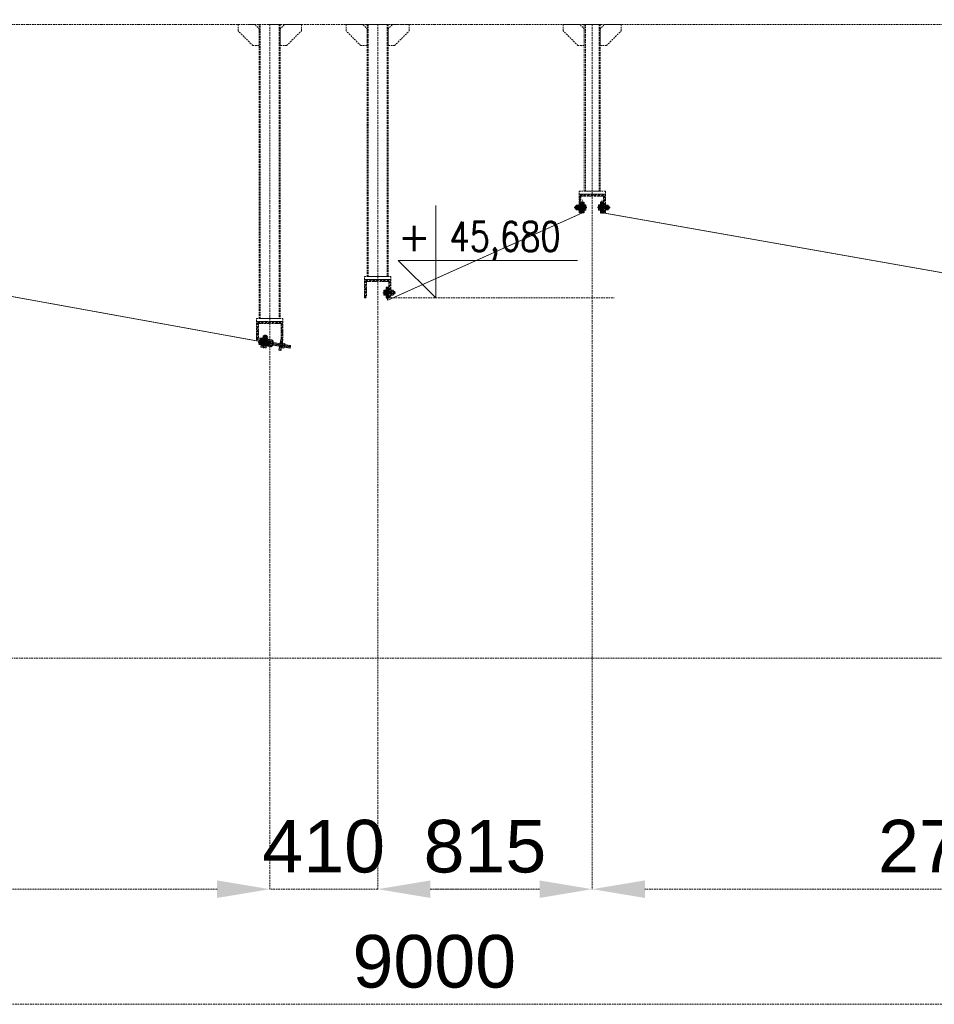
# Model space of a CAD drawing. Header units: millimetres. Extents: x -176817 to 571382, y -58489 to 156123.
# Tile 182 of 256: x 150336 to 153811, y -29261 to -25519. Entities that reach past the tile are written whole.
import ezdxf
from ezdxf.enums import TextEntityAlignment as Align

# ---------------------------------------------------------------- set-up
doc = ezdxf.new("R2010")
doc.units = ezdxf.units.MM
doc.header["$LTSCALE"] = 0.2
for name, pattern in [('AM_ISO02W050', [7.5, 6, -1.5]), ('AM_ISO02W050x2', [3.75, 3, -0.75]), ('AM_ISO08W050', [18, 12, -1.5, 3, -1.5]), ('AM_ISO08W050x2', [9, 6, -0.75, 1.5, -0.75]), ('HIDDEN', [9.525, 6.35, -3.175])]:
    doc.linetypes.add(name, pattern=pattern)
doc.layers.get('0').update_dxf_attribs({"lineweight": 13})
doc.layers.get('Defpoints').update_dxf_attribs({"lineweight": 13})
for name, color, linetype, lineweight in [('-A Siatka', 30, 'Continuous', 35), ('-AAA Kontur', 7, 'Continuous', 35), ('-AAA Podkład', 252, 'Continuous', 13), ('-AAA Widok', 2, 'Continuous', 30), ('-AAA Wymiar', 1, 'Continuous', 18), ('AM_0N', 7, 'Continuous', 13), ('AM_3N', 6, 'AM_ISO02W050', 13), ('AM_4N', 3, 'Continuous', 13), ('AM_7N', 4, 'AM_ISO08W050', 13), ('AM_8', 1, 'Continuous', 13), ('SIATKA', 5, 'Continuous', 13), ('slupki', 7, 'Continuous', 13)]:
    doc.layers.add(name, color=color, linetype=linetype, lineweight=lineweight)
doc.styles.add('ROMANS', font='romans.shx')
doc.styles.get("Standard").update_dxf_attribs({"font": 'arial.ttf'})
doc.dimstyles.new('STANDARD-100', dxfattribs={"dimscale": 100, "dimtxt": 2, "dimasz": 2, "dimexe": 0, "dimexo": 0, "dimgap": 0.6, "dimtad": 1, "dimdec": 0, "dimzin": 12, "dimdsep": 46, "dimtxsty": 'Standard', "dimcen": 1, "dimclrd": 256, "dimclre": 256, "dimclrt": 2, "dimadec": 0, "dimazin": 0, "dimtfac": 1, "dimtdec": 0, "dimtmove": 0, "dimatfit": 3, "dimfxl": 0, "dimtolj": 1, "dimtzin": 0, "dimarcsym": 0})

# ---------------------------------------------------------------- blocks, each defined once
blk = doc.blocks.new('*U1058')
at = {"layer": 'AM_0N'}
for p, q in [((5.7, -1), (-5.6, -1)), ((-5.6, -1), (-5.6, -1.6)), ((5.7, -1.6), (-5.6, -1.6)), ((-5.6, -1.6), (-2.4, -4.9)), ((-3, -6.3), (-2.4, -5.7)), ((3, -6.3), (-3, -6.3)), ((-3, -20.4), (-3, -6.3)), ((3, -20.4), (-3, -20.4)), ((-2.4, -21), (-3, -20.4)), ((2.4, -4.9), (-2.4, -4.9)), ((-2.4, -5.7), (-2.4, -4.9)), ((-2.4, -21), (2.4, -21)), ((5.7, -1.6), (2.4, -4.9)), ((2.4, -5.7), (2.4, -4.9)), ((3, -6.3), (2.4, -5.7)), ((2.4, -21), (3, -20.4)), ((3, -20.4), (3, -6.3)), ((5.7, -1.6), (5.7, -1))]:
    blk.add_line(p, q, dxfattribs=at)
at = {"layer": 'AM_3N', "linetype": 'AM_ISO02W050x2'}
for p, q in [((-3.4, -1), (0, -5.4)), ((-0.7, -4.4), (-0.7, -1)), ((0.7, -4.4), (-0.7, -4.4)), ((3.4, -1), (0, -5.4)), ((0.7, -4.4), (0.7, -1))]:
    blk.add_line(p, q, dxfattribs=at)
at = {"layer": 'AM_4N'}
for p, q in [((-2.4, -5.7), (-2.4, -6.3)), ((-2.4, -6.3), (-2.4, -21)), ((2.4, -5.7), (2.4, -6.3)), ((2.4, -6.3), (2.4, -21))]:
    blk.add_line(p, q, dxfattribs=at)
at = {"layer": 'AM_7N', "linetype": 'AM_ISO08W050x2'}
blk.add_line((0, 2), (0, -24), dxfattribs=at)
blk = doc.blocks.new('*U1059')
at = {"layer": 'AM_0N'}
for p, q in [((6, -12), (-6, -12)), ((-6, -12), (-6, -13.6)), ((-6, -13.6), (6, -13.6)), ((6, -13.6), (6, -12))]:
    blk.add_line(p, q, dxfattribs=at)
at = {"layer": 'AM_7N', "linetype": 'AM_ISO08W050x2'}
blk.add_line((0, -16.6), (0, -9), dxfattribs=at)
blk = doc.blocks.new('*U1060')
at = {"layer": 'AM_0N'}
for p, q in [((-5.8, -14.4), (-4.4, -13.6)), ((-5.8, -14.4), (-5.8, -18)), ((-5.8, -18), (-4.4, -18.8)), ((4.5, -13.6), (-4.4, -13.6)), ((4.5, -18.8), (-4.4, -18.8)), ((-2.9, -14.4), (-2.9, -18)), ((2.9, -14.4), (2.9, -18)), ((5.8, -14.4), (4.5, -13.6)), ((5.8, -18), (4.5, -18.8)), ((5.8, -14.4), (5.8, -18))]:
    blk.add_line(p, q, dxfattribs=at)
for centre, radius, start, end in [((-4.3, -16.5), 2.55, 55.5615, 115.5615), ((-4.3, -15.9), 2.55, 244.4385, 304.4385), ((0, -23.5), 9.54, 72.383, 107.617), ((0, -8.9), 9.54, 252.383, 287.617), ((4.3, -16.5), 2.55, 64.4385, 124.4385), ((4.3, -15.9), 2.55, 235.5615, 295.5615)]:
    blk.add_arc(centre, radius, start, end, dxfattribs=at)
at = {"layer": 'AM_7N', "linetype": 'AM_ISO08W050x2'}
blk.add_line((0, -10.6), (0, -21.8), dxfattribs=at)
blk = doc.blocks.new('okucie')
at = {"layer": 'AM_8'}
h = blk.add_hatch(dxfattribs=at)
h.set_pattern_fill('ANSI31', color=256, scale=0.5, style=0)
h.set_pattern_definition([(45, (-21727.3335, 85443.8012), (-1.122532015, 1.122532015), [])])
h.paths.add_polyline_path([(-3.5, -5), (-3.5, -3.8), (-6.3, -1), (-20, -1), (-20, -5)])
h.paths.add_polyline_path([(20, -5), (20, -1), (6.3, -1), (3.5, -3.8), (3.5, -5)])
h = blk.add_hatch(dxfattribs=at)
h.set_pattern_fill('ANSI31', color=256, scale=0.5, angle=90, style=0)
h.set_pattern_definition([(135, (-21776.6445, 85446.8), (-1.122532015, -1.122532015), [])])
h.paths.add_polyline_path([(-3.5, -8), (-20, -8), (-20, -12), (-3.5, -12)])
h.paths.add_polyline_path([(20, -8), (3.5, -8), (3.5, -12), (6, -12), (20, -12)])
at = {"layer": '-AAA Widok'}
for p, q in [((-3.5, -3.8, 0), (3.5, -3.8, 0)), ((-3.5, -12, 0), (-3.5, -8)), ((3.5, -12, 0), (3.5, -8))]:
    blk.add_line(p, q, dxfattribs=at)
for points in [[(-20, -5), (20, -5), (20, -1), (-20, -1)], [(-20, -12), (20, -12), (20, -8), (-20, -8)]]:
    blk.add_lwpolyline(points, close=True, dxfattribs=at)
at = {"layer": '-AAA Widok', "elevation": 0}
blk.add_lwpolyline([(-20, -5), (20, -5), (20, -1), (-20, -1)], close=True, dxfattribs=at)
for points in [[(-6.3, -1), (-3.5, -3.8), (-3.5, -5)], [(6.3, -1), (3.5, -3.8), (3.5, -5)]]:
    blk.add_lwpolyline(points, dxfattribs=at)
at = {"layer": '-AAA Wymiar'}
for p, q in [((-20, -8), (-20, -5)), ((20, -8), (20, -5))]:
    blk.add_line(p, q, dxfattribs=at)
at = {"layer": 'AM_0N'}
for name in ['*U1058', '*U1059', '*U1060']:
    blk.add_blockref(name, (0, 0), dxfattribs=at)
blk = doc.blocks.new('*U1065')
at = {"layer": 'AM_0N'}
for p, q in [((-33, 4.1), (-32.1, 5)), ((-33, 4.1), (-33, -4.1)), ((-2.5, 5), (-32.1, 5)), ((-32.1, 5), (-32.1, -5)), ((-2.5, 5), (-2.5, -5)), ((-2.5, 5), (-1.6, 4.6)), ((2, 4.6), (-1.6, 4.6)), ((2, 4.6), (2, 7.7)), ((2.6, 7.7), (2, 7.7)), ((2, -4.6), (2, 4.6)), ((7.6, 9.8), (2.6, 9.8)), ((2.6, 9.8), (2.6, 7.7)), ((2.6, 7.7), (2.6, -7.7)), ((7.6, 4.9), (2.6, 4.9)), ((7.6, 9.8), (8.4, 8.5)), ((8.4, -8.5), (8.4, 8.5)), ((-32.1, -5), (-33, -4.1)), ((-2.5, -5), (-32.1, -5)), ((-2.5, -5), (-1.6, -4.6)), ((2, -4.6), (-1.6, -4.6)), ((2, -7.7), (2, -4.6)), ((2.6, -7.7), (2, -7.7)), ((7.6, -4.9), (2.6, -4.9)), ((2.6, -7.7), (2.6, -9.8)), ((7.6, -9.8), (2.6, -9.8)), ((7.6, -9.8), (8.4, -8.5))]:
    blk.add_line(p, q, dxfattribs=at)
for centre, radius, start, end in [((4.1, 7.4), 4.34, 325.5531, 25.5531), ((-7.8, 0), 16.2, 342.3875, 17.6125), ((4.1, -7.4), 4.34, 334.4469, 34.4469)]:
    blk.add_arc(centre, radius, start, end, dxfattribs=at)
at = {"layer": 'AM_4N'}
for p, q in [((-2.5, 4.1), (-33, 4.1)), ((-2.5, 4.1), (-1.6, 4.6)), ((-2.5, -4.1), (-33, -4.1)), ((-2.5, -4.1), (-1.6, -4.6))]:
    blk.add_line(p, q, dxfattribs=at)
at = {"layer": 'AM_7N', "linetype": 'AM_ISO08W050x2'}
blk.add_line((11.4, 0), (-36, 0), dxfattribs=at)
blk = doc.blocks.new('*U1066')
at = {"layer": 'AM_0N'}
for p, q in [((-20, 10), (-20, -10)), ((-18, 10), (-20, 10)), ((-18, -10), (-18, 10)), ((-20, -10), (-18, -10))]:
    blk.add_line(p, q, dxfattribs=at)
at = {"layer": 'AM_7N', "linetype": 'AM_ISO08W050x2'}
blk.add_line((-15, 0), (-23, 0), dxfattribs=at)
blk = doc.blocks.new('*U1067')
at = {"layer": 'AM_0N'}
for p, q in [((-27.3, 9.2), (-28.4, 7.3)), ((-28.4, -7.3), (-28.4, 7.3)), ((-21.1, 9.2), (-27.3, 9.2)), ((-21.1, 4.6), (-27.3, 4.6)), ((-21.1, 9.2), (-20, 7.3)), ((-20, -7.3), (-20, 7.3)), ((-27.3, -9.2), (-28.4, -7.3)), ((-21.1, -4.6), (-27.3, -4.6)), ((-21.1, -9.2), (-27.3, -9.2)), ((-21.1, -9.2), (-20, -7.3))]:
    blk.add_line(p, q, dxfattribs=at)
for centre, radius, start, end in [((-23.9, 6.9), 4.08, 154.4385, 214.4385), ((-12.7, 0), 15.3, 162.383, 197.617), ((-24.5, 6.9), 4.08, 325.5615, 25.5615), ((-35.7, 0), 15.3, 342.383, 17.617), ((-23.9, -6.9), 4.08, 145.5615, 205.5615), ((-24.5, -6.9), 4.08, 334.4385, 34.4385)]:
    blk.add_arc(centre, radius, start, end, dxfattribs=at)
at = {"layer": 'AM_7N', "linetype": 'AM_ISO08W050x2'}
blk.add_line((-17, 0), (-31.4, 0), dxfattribs=at)
blk = doc.blocks.new('*U1068')
at = {"layer": 'AM_0N'}
for p, q in [((0, 10), (0, -10)), ((2, 10), (0, 10)), ((2, -10), (2, 10)), ((0, -10), (2, -10))]:
    blk.add_line(p, q, dxfattribs=at)
at = {"layer": 'AM_7N', "linetype": 'AM_ISO08W050x2'}
blk.add_line((5, 0), (-3, 0), dxfattribs=at)
blk = doc.blocks.new('Okucie+śruba')
at = {"layer": '-AAA Widok', "color": 42, "xscale": -1, "rotation": 90}
blk.add_blockref('okucie', (-12, 0), dxfattribs=at)
at = {"layer": 'AM_0N', "color": 42}
for name in ['*U1065', '*U1067', '*U1066', '*U1068']:
    blk.add_blockref(name, (0, 0), dxfattribs=at)
blk = doc.blocks.new('*U1073')
at = {"layer": 'AM_0N'}
for p, q in [((-66.1, 5), (-67, 4.1)), ((-67, -4.1), (-67, 4.1)), ((-1.5, 5), (-66.1, 5)), ((-66.1, -5), (-66.1, 5)), ((-1.5, -5), (-1.5, 5)), ((-1.5, 5), (-0.6, 4.6)), ((3, 4.6), (-0.6, 4.6)), ((3.6, 7.7), (3, 7.7)), ((3, 7.7), (3, 4.6)), ((3, 4.6), (3, -4.6)), ((3.6, 8.5), (9.4, 8.5)), ((3.6, 7.7), (3.6, 8.5)), ((3.6, -7.7), (3.6, 7.7)), ((8.6, 0), (3.6, 0)), ((9.4, -8.5), (9.4, 8.5)), ((-67, -4.1), (-66.1, -5)), ((-1.5, -5), (-66.1, -5)), ((-1.5, -5), (-0.6, -4.6)), ((3, -4.6), (-0.6, -4.6)), ((3, -4.6), (3, -7.7)), ((3.6, -7.7), (3, -7.7)), ((3.6, -8.5), (3.6, -7.7)), ((3.6, -8.5), (9.4, -8.5))]:
    blk.add_line(p, q, dxfattribs=at)
for centre in [(-2.9, 4.2), (-2.9, -4.2)]:
    blk.add_arc(centre, 12.3, 339.7054, 20.2946, dxfattribs=at)
at = {"layer": 'AM_4N'}
for p, q in [((-1.5, 4.1), (-67, 4.1)), ((-1.5, 4.1), (-0.6, 4.6)), ((-1.5, -4.1), (-67, -4.1)), ((-1.5, -4.1), (-0.6, -4.6))]:
    blk.add_line(p, q, dxfattribs=at)
at = {"layer": 'AM_7N', "linetype": 'AM_ISO08W050x2'}
blk.add_line((12.4, 0), (-70, 0), dxfattribs=at)
blk = doc.blocks.new('*U1074')
at = {"layer": 'AM_0N'}
for p, q in [((42.5, 14), (22.5, 14)), ((22.5, 14), (22.5, 12)), ((22.5, 12), (42.5, 12)), ((42.5, 12), (42.5, 14))]:
    blk.add_line(p, q, dxfattribs=at)
at = {"layer": 'AM_7N', "linetype": 'AM_ISO08W050x2'}
blk.add_line((32.5, 9), (32.5, 17), dxfattribs=at)
blk = doc.blocks.new('*U1075')
at = {"layer": 'AM_0N'}
for p, q in [((23.3, 21.3), (25.2, 22.4)), ((23.3, 15.1), (23.3, 21.3)), ((23.3, 15.1), (25.2, 14)), ((25.2, 22.4), (39.8, 22.4)), ((25.2, 14), (39.8, 14)), ((27.9, 15.1), (27.9, 21.3)), ((37.1, 15.1), (37.1, 21.3)), ((41.7, 21.3), (39.8, 22.4)), ((41.7, 15.1), (39.8, 14)), ((41.7, 15.1), (41.7, 21.3))]:
    blk.add_line(p, q, dxfattribs=at)
for centre, radius, start, end in [((25.6, 17.9), 4.08, 55.5615, 115.5615), ((25.6, 18.5), 4.08, 244.4385, 304.4385), ((32.5, 6.7), 15.3, 72.383, 107.617), ((32.5, 29.7), 15.3, 252.383, 287.617), ((39.4, 17.9), 4.08, 64.4385, 124.4385), ((39.4, 18.5), 4.08, 235.5615, 295.5615)]:
    blk.add_arc(centre, radius, start, end, dxfattribs=at)
at = {"layer": 'AM_7N', "linetype": 'AM_ISO08W050x2'}
blk.add_line((32.5, 11), (32.5, 25.4), dxfattribs=at)
blk = doc.blocks.new('*U1076')
at = {"layer": 'AM_0N'}
for p, q in [((-37, 10), (-37, -10)), ((-35, 10), (-37, 10)), ((-35, -10), (-35, 10)), ((-37, -10), (-35, -10))]:
    blk.add_line(p, q, dxfattribs=at)
at = {"layer": 'AM_7N', "linetype": 'AM_ISO08W050x2'}
blk.add_line((-32, 0), (-40, 0), dxfattribs=at)
blk = doc.blocks.new('*U1077')
at = {"layer": 'AM_0N'}
for p, q in [((-44.3, 9.2), (-45.4, 7.3)), ((-45.4, -7.3), (-45.4, 7.3)), ((-38.1, 9.2), (-44.3, 9.2)), ((-38.1, 4.6), (-44.3, 4.6)), ((-38.1, 9.2), (-37, 7.3)), ((-37, -7.3), (-37, 7.3)), ((-44.3, -9.2), (-45.4, -7.3)), ((-38.1, -4.6), (-44.3, -4.6)), ((-38.1, -9.2), (-44.3, -9.2)), ((-38.1, -9.2), (-37, -7.3))]:
    blk.add_line(p, q, dxfattribs=at)
for centre, radius, start, end in [((-40.9, 6.9), 4.08, 154.4385, 214.4385), ((-29.7, 0), 15.3, 162.383, 197.617), ((-41.5, 6.9), 4.08, 325.5615, 25.5615), ((-52.7, 0), 15.3, 342.383, 17.617), ((-40.9, -6.9), 4.08, 145.5615, 205.5615), ((-41.5, -6.9), 4.08, 334.4385, 34.4385)]:
    blk.add_arc(centre, radius, start, end, dxfattribs=at)
at = {"layer": 'AM_7N', "linetype": 'AM_ISO08W050x2'}
blk.add_line((-34, 0), (-48.4, 0), dxfattribs=at)
blk = doc.blocks.new('*U1078')
at = {"layer": 'AM_0N'}
for p, q in [((42.5, 9), (22.5, 9)), ((22.5, 9), (22.5, 7)), ((22.5, 7), (42.5, 7)), ((42.5, 7), (42.5, 9))]:
    blk.add_line(p, q, dxfattribs=at)
at = {"layer": 'AM_7N', "linetype": 'AM_ISO08W050x2'}
blk.add_line((32.5, 4), (32.5, 12), dxfattribs=at)
blk = doc.blocks.new('*U1079')
at = {"layer": 'AM_0N'}
for p, q in [((42.5, 7), (22.5, 7)), ((22.5, 7), (22.5, 5)), ((22.5, 5), (42.5, 5)), ((42.5, 5), (42.5, 7))]:
    blk.add_line(p, q, dxfattribs=at)
at = {"layer": 'AM_7N', "linetype": 'AM_ISO08W050x2'}
blk.add_line((32.5, 2), (32.5, 10), dxfattribs=at)
blk = doc.blocks.new('*U1080')
at = {"layer": 'AM_0N'}
for p, q in [((42.5, -6), (22.5, -6)), ((22.5, -6), (22.5, -8)), ((22.5, -8), (42.5, -8)), ((42.5, -8), (42.5, -6))]:
    blk.add_line(p, q, dxfattribs=at)
at = {"layer": 'AM_7N', "linetype": 'AM_ISO08W050x2'}
blk.add_line((32.5, -11), (32.5, -3), dxfattribs=at)
blk = doc.blocks.new('*U1081')
at = {"layer": 'AM_0N'}
for p, q in [((28.4, 26), (27.5, 25.1)), ((27.5, -9.5), (27.5, 25.1)), ((27.5, 25.1), (37.5, 25.1)), ((28.4, 26), (36.6, 26)), ((37.5, 25.1), (36.6, 26)), ((37.5, -9.5), (37.5, 25.1)), ((22.7, -19.6), (22.7, -14.6)), ((22.7, -14.6), (24.8, -14.6)), ((22.7, -19.6), (24, -20.4)), ((41, -20.4), (24, -20.4)), ((27.9, -14), (24.8, -14)), ((24.8, -14.6), (24.8, -14)), ((24.8, -14.6), (40.2, -14.6)), ((27.5, -9.5), (37.5, -9.5)), ((27.5, -9.5), (27.9, -10.4)), ((27.6, -19.6), (27.6, -14.6)), ((27.9, -14), (27.9, -10.4)), ((37.1, -14), (27.9, -14)), ((37.5, -9.5), (37.1, -10.4)), ((37.1, -14), (37.1, -10.4)), ((40.2, -14), (37.1, -14)), ((37.4, -19.6), (37.4, -14.6)), ((40.2, -14.6), (40.2, -14)), ((40.2, -14.6), (42.3, -14.6)), ((42.3, -19.6), (41, -20.4)), ((42.3, -19.6), (42.3, -14.6))]:
    blk.add_line(p, q, dxfattribs=at)
at = {"layer": 'AM_0N', "extrusion": (0, 0, -1)}
for centre, radius, start, end in [((-25.1, -16.1), 4.34, 235.5531, 295.5531), ((-32.5, -4.2), 16.2, 252.3875, 287.6125), ((-39.9, -16.1), 4.34, 244.4469, 304.4469)]:
    blk.add_arc(centre, radius, start, end, dxfattribs=at)
at = {"layer": 'AM_4N'}
for p, q in [((28.4, -9.5), (28.4, 26)), ((36.6, -9.5), (36.6, 26)), ((28.4, -9.5), (27.9, -10.4)), ((36.6, -9.5), (37.1, -10.4))]:
    blk.add_line(p, q, dxfattribs=at)
at = {"layer": 'AM_7N', "linetype": 'AM_ISO08W050x2'}
blk.add_line((32.5, -23.4), (32.5, 29), dxfattribs=at)
blk = doc.blocks.new('*U1082')
at = {"layer": 'AM_0N'}
for p, q in [((22.5, -12), (42.5, -12)), ((22.5, -14), (22.5, -12)), ((42.5, -14), (22.5, -14)), ((42.5, -12), (42.5, -14))]:
    blk.add_line(p, q, dxfattribs=at)
at = {"layer": 'AM_7N', "linetype": 'AM_ISO08W050x2'}
blk.add_line((32.5, -9), (32.5, -17), dxfattribs=at)
blk = doc.blocks.new('N3')
at = {"layer": '-AAA Widok'}
blk.add_lwpolyline([(52.5, -12), (5, -12, -0.414214), (0, -7), (0, 7, -0.414214), (5, 12), (52.5, 12), (52.5, 9), (5, 9, 0.414214), (3, 7), (3, -7, 0.414214), (5, -9), (52.5, -9)], format="xyb", close=True, dxfattribs=at)
blk.add_lwpolyline([(52.5, 12), (52.5, 9), (5, 9, 0.414214), (3, 7), (3, -7, 0.414214), (5, -9), (52.5, -9), (52.5, -12)], format="xyb", dxfattribs=at)
at = {"layer": '-AAA Widok', "color": 42, "rotation": 180}
blk.add_blockref('okucie', (32.5, -7), dxfattribs=at)
at = {"layer": 'AM_0N'}
for name in ['*U1073', '*U1081']:
    blk.add_blockref(name, (0, 0), dxfattribs=at)
at = {"layer": 'AM_0N', "color": 42}
for name in ['*U1077', '*U1076', '*U1074', '*U1078', '*U1079', '*U1075', '*U1080', '*U1082']:
    blk.add_blockref(name, (0, 0), dxfattribs=at)
blk = doc.blocks.new('Profil rev.B')
at = {"layer": '-A Siatka', "linetype": 'HIDDEN', "const_width": 3, "elevation": 0}
blk.add_lwpolyline([(11523.4, 567.4), (11523.4, 567.4), (8789.1, 1062.9), (8789.1, 1062.9), (8789.1, 1112.9)], dxfattribs=at)
for points in [[(12714.1, 1112.9), (12714.1, 1062.1), (11974.1, 730, -0.144191), (11974.1, 730), (11974.1, 730), (11974.1, 781.9)], [(12789.1, 1112.9), (12789.1, 1062.9), (15541, 577.3, 0.143564), (15555.3, 578.9), (16714.1, 1062.9), (16714.1, 1112.9)]]:
    blk.add_lwpolyline(points, format="xyb", dxfattribs=at)
at = {"layer": '-AAA Kontur', "xscale": -0.9999999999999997, "rotation": 349.7377725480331}
blk.add_blockref('N3', (11538.5, 565.2, 0), dxfattribs=at)
at = {"layer": '-AAA Wymiar'}
blk.add_blockref('Okucie+śruba', (12719.6, 1082.9, 0), dxfattribs=at)
at = {"layer": '-AAA Wymiar', "xscale": -1}
for p in [(12783.6, 1082.9, 0), (11968.6, 758.9, 0)]:
    blk.add_blockref('Okucie+śruba', p, dxfattribs=at)
blk = doc.blocks.new('*D875')
at = {"layer": '-AAA Podkład', "linetype": 'HIDDEN', "lineweight": -2, "ltscale": 5, "transparency": 16777216}
for p, q in [((8350, -46773.5), (8350, -46944.7)), ((17350, -46868.5), (17350, -46944.7)), ((17150, -46944.7), (8550, -46944.7))]:
    blk.add_line(p, q, dxfattribs=at)
at = {"layer": '-AAA Podkład', "linetype": 'HIDDEN', "ltscale": 5, "transparency": 16777216}
for points in [[(8550, -46911.4), (8550, -46978.1), (8350, -46944.7)], [(17150, -46911.4), (17150, -46978.1), (17350, -46944.7)]]:
    blk.add_solid(points, dxfattribs=at)
at = {"layer": 'Defpoints', "color": 0, "linetype": 'HIDDEN', "ltscale": 5, "transparency": 16777216}
for p in [(8350, -46773.5), (17350, -46868.5), (8350, -46944.7)]:
    blk.add_point(p, dxfattribs=at)
at = {"layer": '-AAA Podkład', "color": 2, "linetype": 'HIDDEN', "ltscale": 5, "transparency": 16777216, "insert": (12850, -46782.6), "char_height": 200, "attachment_point": 5}
blk.add_mtext('\\A1;9000', dxfattribs=at)
blk = doc.blocks.new('*D887')
at = {"layer": '-AAA Podkład', "linetype": 'HIDDEN', "lineweight": -2, "ltscale": 5, "transparency": 16777216}
for p, q in [((13450, -43858.4), (13450, -46507.2)), ((16244, -44379.1), (16244, -46507.2)), ((16044, -46507.2), (13650, -46507.2))]:
    blk.add_line(p, q, dxfattribs=at)
at = {"layer": '-AAA Podkład', "linetype": 'HIDDEN', "ltscale": 5, "transparency": 16777216}
for points in [[(13650, -46473.9), (13650, -46540.5), (13450, -46507.2)], [(16044, -46473.9), (16044, -46540.5), (16244, -46507.2)]]:
    blk.add_solid(points, dxfattribs=at)
at = {"layer": 'Defpoints', "color": 0, "linetype": 'HIDDEN', "ltscale": 5, "transparency": 16777216}
for p in [(13450, -43858.4, 0), (16244, -44379.1, 0), (13450, -46507.2)]:
    blk.add_point(p, dxfattribs=at)
at = {"layer": '-AAA Podkład', "color": 2, "linetype": 'HIDDEN', "ltscale": 5, "transparency": 16777216, "insert": (14847, -46345.1), "char_height": 200, "attachment_point": 5}
blk.add_mtext('\\A1;2794', dxfattribs=at)
blk = doc.blocks.new('*D888')
at = {"layer": '-AAA Podkład', "linetype": 'HIDDEN', "lineweight": -2, "ltscale": 5, "transparency": 16777216}
for p, q in [((13450, -43858.4), (13450, -46507.2)), ((12635, -44176.6), (12635, -46507.2)), ((13250, -46507.2), (12835, -46507.2))]:
    blk.add_line(p, q, dxfattribs=at)
at = {"layer": '-AAA Podkład', "linetype": 'HIDDEN', "ltscale": 5, "transparency": 16777216}
for points in [[(12835, -46473.9), (12835, -46540.5), (12635, -46507.2)], [(13250, -46473.9), (13250, -46540.5), (13450, -46507.2)]]:
    blk.add_solid(points, dxfattribs=at)
at = {"layer": 'Defpoints', "color": 0, "linetype": 'HIDDEN', "ltscale": 5, "transparency": 16777216}
for p in [(13450, -43858.4, 0), (12635, -44176.6, 0), (12635, -46507.2)]:
    blk.add_point(p, dxfattribs=at)
at = {"layer": '-AAA Podkład', "color": 2, "linetype": 'HIDDEN', "ltscale": 5, "transparency": 16777216, "insert": (13042.5, -46345.1), "char_height": 200, "attachment_point": 5}
blk.add_mtext('\\A1;815', dxfattribs=at)
blk = doc.blocks.new('*D889')
at = {"layer": '-AAA Podkład', "linetype": 'HIDDEN', "lineweight": -2, "ltscale": 5, "transparency": 16777216}
for p, q in [((12635, -44176.6), (12635, -46507.2)), ((12225, -44328.5), (12225, -46507.2)), ((12025, -46507.2), (11825, -46507.2)), ((12635, -46507.2), (12225, -46507.2)), ((12835, -46507.2), (13035, -46507.2))]:
    blk.add_line(p, q, dxfattribs=at)
at = {"layer": '-AAA Podkład', "linetype": 'HIDDEN', "ltscale": 5, "transparency": 16777216}
for points in [[(12025, -46473.9), (12025, -46540.5), (12225, -46507.2)], [(12835, -46473.9), (12835, -46540.5), (12635, -46507.2)]]:
    blk.add_solid(points, dxfattribs=at)
at = {"layer": 'Defpoints', "color": 0, "linetype": 'HIDDEN', "ltscale": 5, "transparency": 16777216}
for p in [(12635, -44176.6, 0), (12225, -44328.5, 0), (12225, -46507.2)]:
    blk.add_point(p, dxfattribs=at)
at = {"layer": '-AAA Podkład', "color": 2, "linetype": 'HIDDEN', "ltscale": 5, "transparency": 16777216, "insert": (12430, -46345.1), "char_height": 200, "attachment_point": 5}
blk.add_mtext('\\A1;410', dxfattribs=at)
blk = doc.blocks.new('*D890')
at = {"layer": '-AAA Podkład', "linetype": 'HIDDEN', "lineweight": -2, "ltscale": 5, "transparency": 16777216}
for p, q in [((9450, -43841.2), (9450, -46507.2)), ((12225, -44328.5), (12225, -46507.2)), ((12025, -46507.2), (9650, -46507.2))]:
    blk.add_line(p, q, dxfattribs=at)
at = {"layer": '-AAA Podkład', "linetype": 'HIDDEN', "ltscale": 5, "transparency": 16777216}
for points in [[(9650, -46473.9), (9650, -46540.5), (9450, -46507.2)], [(12025, -46473.9), (12025, -46540.5), (12225, -46507.2)]]:
    blk.add_solid(points, dxfattribs=at)
at = {"layer": 'Defpoints', "color": 0, "linetype": 'HIDDEN', "ltscale": 5, "transparency": 16777216}
for p in [(9450, -43841.2, 0), (12225, -44328.5, 0), (9450, -46507.2)]:
    blk.add_point(p, dxfattribs=at)
at = {"layer": '-AAA Podkład', "color": 2, "linetype": 'HIDDEN', "ltscale": 5, "transparency": 16777216, "insert": (10837.5, -46345.1), "char_height": 200, "attachment_point": 5}
blk.add_mtext('\\A1;2775', dxfattribs=at)
blk = doc.blocks.new('poziom')
at = {"color": 4}
for p, q in [((0, 1.176), (0, 0.076)), ((-0.446, 0.522), (1.685, 0.522)), ((-0.446, 0.522), (0, 0.076))]:
    blk.add_line(p, q, dxfattribs=at)
at = {"color": 2, "style": 'ROMANS', "width": 0.8}
blk.add_attdef('POZIOM', text='', height=0.35, dxfattribs=at).set_placement((0.824, 0.632), align=Align.CENTER)
at = {"color": 2, "style": 'ROMANS'}
blk.add_attdef('+', text='', height=0.35, dxfattribs=at).set_placement((-0.254, 0.632), align=Align.CENTER)
blk = doc.blocks.new('A$C65393CC2')
at = {"layer": 'slupki'}
h = blk.add_hatch(dxfattribs=at)
h.set_pattern_fill('ANSI32', angle=360)
h.set_pattern_definition([(45, (-80114.047, -2356.9), (-6.7351921, 6.7351921), []), (45, (-80109.5565, -2356.9), (-6.7351921, 6.7351921), [])])
h.paths.add_polyline_path([(-15.1, -38.7), (-7.3, -40.2), (-3.7, -20.5), (-11.6, -19.1)])
h.paths.add_polyline_path([(0, 0), (-7.9, 1.4), (-11.6, -19.1), (-3.7, -20.5)])
at = {"layer": 'SIATKA', "color": 3}
for p, q in [((-15.1, -38.7, 0), (-7.9, 1.4)), ((0, 0), (-7.9, 1.4)), ((0, 0), (-7.3, -40.2, 0)), ((8.1, -22.6, 0), (-23.4, -16.9, 0)), ((-7.3, -40.2, 0), (-15.1, -38.7, 0))]:
    blk.add_line(p, q, dxfattribs=at)
blk = doc.blocks.new('Podkład rev.B')
at = {"layer": '-AAA Podkład', "linetype": 'HIDDEN', "ltscale": 5}
h = blk.add_hatch(dxfattribs=at)
h.set_pattern_fill('ANSI32', color=256)
h.set_pattern_definition([(45, (-37909.764, -48412.105), (-6.7351921, 6.7351921), []), (45, (-37905.274, -48412.105), (-6.7351921, 6.7351921), [])])
h.paths.add_polyline_path([(13400, -43866), (13450, -43866), (13450, -43867.9, -0.414214), (13444.9, -43873), (13407, -43873), (13407, -43930.9, -0.414214), (13401.9, -43936), (13400, -43936)])
h.paths.add_polyline_path([(13450, -43867.9), (13450, -43866), (13500, -43866), (13500, -43936), (13498.1, -43936, -0.414214), (13493, -43930.9), (13493, -43873), (13455.1, -43873, -0.414214)])
h = blk.add_hatch(dxfattribs=at)
h.set_pattern_fill('ANSI32', color=256)
h.set_pattern_definition([(45, (-38724.764, -48736.105), (-6.7351921, 6.7351921), []), (45, (-38720.274, -48736.105), (-6.7351921, 6.7351921), [])])
h.paths.add_polyline_path([(12585, -44190), (12635, -44190), (12635, -44191.9, -0.414214), (12629.9, -44197), (12592, -44197), (12592, -44254.9, -0.414214), (12586.9, -44260), (12585, -44260)])
h.paths.add_polyline_path([(12635, -44191.9), (12635, -44190), (12685, -44190), (12685, -44260), (12683.1, -44260, -0.414214), (12678, -44254.9), (12678, -44197), (12640.1, -44197, -0.414214)])
h = blk.add_hatch(dxfattribs=at)
h.set_pattern_fill('ANSI32', color=256, angle=360)
h.set_pattern_definition([(45, (-39134.76, -48895.727), (-6.7351921, 6.7351921), []), (45, (-39130.27, -48895.727), (-6.7351921, 6.7351921), [])])
h.paths.add_polyline_path([(12175, -44349.6), (12225, -44349.6), (12225, -44351.5, -0.414214), (12219.9, -44356.6), (12182, -44356.6), (12182, -44414.5, -0.414214), (12176.9, -44419.6), (12175, -44419.6)])
h.paths.add_polyline_path([(12225, -44351.5), (12225, -44349.6), (12275, -44349.6), (12275, -44419.6), (12273.1, -44419.6, -0.414214), (12268, -44414.5), (12268, -44356.6), (12230.1, -44356.6, -0.414214)])
for p, q in [((12225, -43221, 0), (12225, -44337.6, 0)), ((12635, -43221, 0), (12635, -44178, 0)), ((13450, -43221, 0), (13450, -43854, 0)), ((12683.8, -44260, 0), (13533.8, -44260, 0))]:
    blk.add_line(p, q, dxfattribs=at)
at = {"layer": '-AAA Podkład', "linetype": 'HIDDEN', "ltscale": 5, "elevation": 0}
for points in [[(36922.7, -38239.2), (-1301.7, -38239.2), (-1301.7, -45629.3), (36922.7, -45629.3)], [(12185, -43301), (12161, -43301), (12105, -43245), (12105, -43221), (12169, -43221), (12185, -43237)], [(12265, -44337.6), (12185, -44337.6), (12185, -43221), (12265, -43221)], [(12265, -43301), (12289, -43301), (12345, -43245), (12345, -43221), (12281, -43221), (12265, -43237)], [(12595, -43301), (12571, -43301), (12515, -43245), (12515, -43221), (12579, -43221), (12595, -43237)], [(12675, -44178), (12595, -44178), (12595, -43221), (12675, -43221)], [(12675, -43301), (12699, -43301), (12755, -43245), (12755, -43221), (12691, -43221), (12675, -43237)], [(13420, -43301), (13396, -43301), (13340, -43245), (13340, -43221), (13404, -43221), (13420, -43237)], [(13480, -43854), (13420, -43854), (13420, -43221), (13480, -43221)], [(13480, -43301), (13504, -43301), (13560, -43245), (13560, -43221), (13496, -43221), (13480, -43237)], [(13500, -43866), (13400, -43866), (13400, -43854), (13500, -43854)], [(12685, -44190), (12585, -44190), (12585, -44178), (12685, -44178)], [(12275, -44349.6), (12175, -44349.6), (12175, -44337.6), (12275, -44337.6)]]:
    blk.add_lwpolyline(points, close=True, dxfattribs=at)
at = {"layer": '-AAA Podkład', "linetype": 'HIDDEN', "ltscale": 5}
blk.add_lwpolyline([(11232.8, -43221), (11303.1, -43221), (11373.4, -43221), (11443.8, -43221), (11514.1, -43221), (11584.4, -43221), (11654.7, -43221), (11725, -43221), (11795.3, -43221), (11865.6, -43221), (11935.9, -43221), (12006.3, -43221), (12076.6, -43221), (12146.9, -43221), (12217.2, -43221), (12287.5, -43221), (12357.8, -43221), (12428.1, -43221), (12498.4, -43221), (12568.8, -43221), (12639.1, -43221), (12709.4, -43221), (12779.7, -43221), (12850, -43221), (12920.3, -43221), (12990.6, -43221), (13060.9, -43221), (13131.3, -43221), (13201.6, -43221), (13271.9, -43221), (13342.2, -43221), (13412.5, -43221), (13482.8, -43221), (13553.1, -43221), (13623.4, -43221), (13693.8, -43221), (13764.1, -43221), (13834.4, -43221), (13904.7, -43221), (13975, -43221), (14045.3, -43221), (14115.6, -43221), (14185.9, -43221), (14256.3, -43221), (14326.6, -43221), (14396.9, -43221), (14467.2, -43221), (14537.5, -43221), (14607.8, -43221), (14678.1, -43221), (14748.4, -43221), (14818.8, -43221)], dxfattribs=at)
at = {"layer": '-AAA Podkład', "linetype": 'HIDDEN', "ltscale": 5, "elevation": 0}
for points in [[(12189, -44337.6), (12189, -43221)], [(12261, -43221), (12261, -44337.6)], [(12599, -44178), (12599, -43221)], [(12671, -43221), (12671, -44178)], [(13424, -43854), (13424, -43221)], [(13476, -43221), (13476, -43854)]]:
    blk.add_lwpolyline(points, dxfattribs=at)
for points in [[(13400, -43866), (13450, -43866), (13450, -43867.9, -0.414214), (13444.9, -43873), (13407, -43873), (13407, -43930.9, -0.414214), (13401.9, -43936), (13400, -43936)], [(13450, -43867.9), (13450, -43866), (13500, -43866), (13500, -43936), (13498.1, -43936, -0.414214), (13493, -43930.9), (13493, -43873), (13455.1, -43873, -0.414214)], [(12585, -44190), (12635, -44190), (12635, -44191.9, -0.414214), (12629.9, -44197), (12592, -44197), (12592, -44254.9, -0.414214), (12586.9, -44260), (12585, -44260)], [(12635, -44191.9), (12635, -44190), (12685, -44190), (12685, -44260), (12683.1, -44260, -0.414214), (12678, -44254.9), (12678, -44197), (12640.1, -44197, -0.414214)], [(12175, -44349.6), (12225, -44349.6), (12225, -44351.5, -0.414214), (12219.9, -44356.6), (12182, -44356.6), (12182, -44414.5, -0.414214), (12176.9, -44419.6), (12175, -44419.6)], [(12225, -44351.5), (12225, -44349.6), (12275, -44349.6), (12275, -44419.6), (12273.1, -44419.6, -0.414214), (12268, -44414.5), (12268, -44356.6), (12230.1, -44356.6, -0.414214)]]:
    blk.add_lwpolyline(points, format="xyb", close=True, dxfattribs=at)
at = {"layer": '-AAA Podkład', "linetype": 'HIDDEN', "ltscale": 5, "xscale": 320, "yscale": 320, "zscale": 320}
blk.add_blockref('poziom', (12855.4, -44284.4, 0), dxfattribs=at).add_auto_attribs({'POZIOM': '45,680', '+': '+'})
at = {"layer": '-AAA Podkład', "linetype": 'HIDDEN', "ltscale": 5}
blk.add_blockref('A$C65393CC2', (12275, -44419.6, 0), dxfattribs=at)
for base, p1, p2, picture, middle in [((9450, -46507.2, 0), (12225, -44328.5, 0), (9450, -43841.2, 0), '*D890', (10837.5, -46345.1, 0)), ((12635, -46507.2, 0), (13450, -43858.4, 0), (12635, -44176.6, 0), '*D888', (13042.5, -46345.1, 0)), ((13450, -46507.2, 0), (16244, -44379.1, 0), (13450, -43858.4, 0), '*D887', (14847, -46345.1, 0)), ((8350, -46944.7, 0), (17350, -46868.5, 0), (8350, -46773.5, 0), '*D875', (12850, -46782.6, 0))]:
    dim = blk.add_linear_dim(base=base, p1=p1, p2=p2, dimstyle='STANDARD-100', dxfattribs=at)
    dim.commit()
    dim.dimension.update_dxf_attribs({"geometry": picture, "text_midpoint": middle})
dim = blk.add_linear_dim(base=(12225, -46507.2, 0), p1=(12635, -44176.6, 0), p2=(12225, -44328.5, 0), dimstyle='STANDARD-100', dxfattribs=at)
dim.commit()
dim.dimension.update_dxf_attribs({"geometry": '*D889', "text_midpoint": (12430, -46507.2, 0), "dimtype": 128})

msp = doc.modelspace()

# ---------------------------------------------------------------- block references
at = {"layer": '-AAA Widok'}
msp.add_blockref('Profil rev.B', (139759.1948, -27315.4403, 0), dxfattribs=at)
at = {"layer": '-AAA Wymiar'}
msp.add_blockref('Podkład rev.B', (139060.9118, 17683.4632, 0), dxfattribs=at)

doc.saveas('drawing.dxf')
